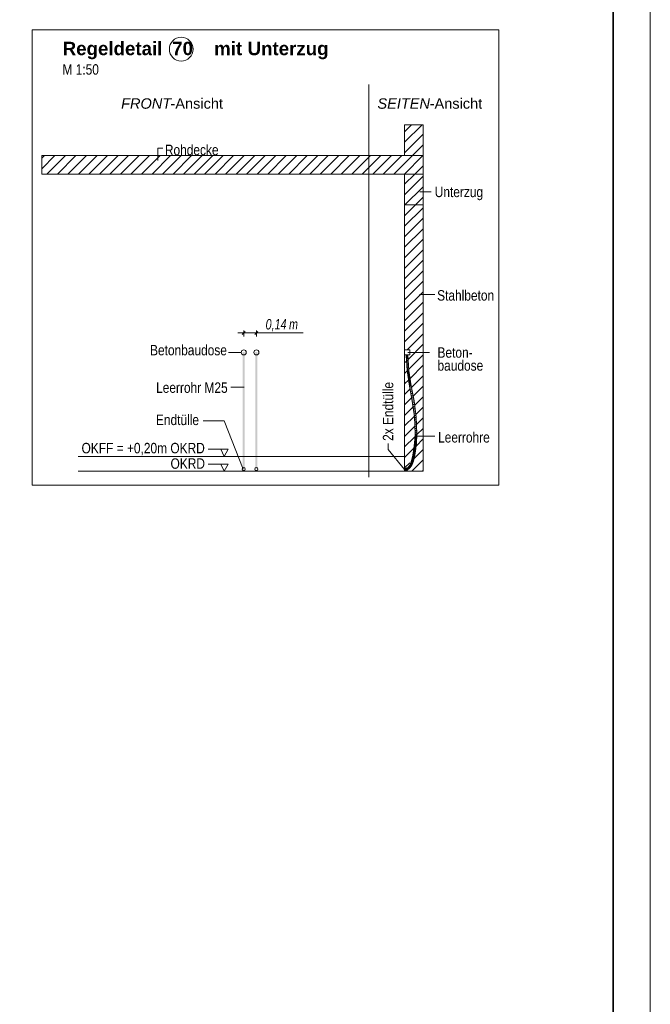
# Model space of a CAD drawing. Extents: x -620 to 3480, y 62 to 1112.
# Tile 57 of 76: x 216 to 300, y 495 to 628. Entities that reach past the tile are written whole.
import ezdxf
from ezdxf.lldxf.tags import DXFTag

# ---------------------------------------------------------------- set-up
doc = ezdxf.new("R2010")
doc.units = 0
doc.layers.get('0').update_dxf_attribs({"lineweight": 13})
for name, color, linetype, lineweight, true_color in [('E_Aussparung Bemaßung-A06GA2TP8I', 5, 'Continuous', 9, 0x0000ff), ('E_Betonbaudose', 1, 'Continuous', 13, 0xff0000), ('E_Detail_Beschriftung', 7, 'Continuous', 13, 0x009900), ('E_Detail_Wandschraffur', 7, 'Continuous', 5, 0xc0c0c0), ('E_Leerrohr 25-A06GA2TQ8I', 7, 'Continuous', 9, 0xff8000), ('E_Leerrohr 25-Shading', 7, 'Continuous', 9, 0xff8000), ('E_Leerrohr Beschriftung', 1, 'Continuous', 9, 0xff0000)]:
    doc.layers.add(name, color=color, linetype=linetype, lineweight=lineweight, true_color=true_color)
doc.layers.add('E_Detail_Linie_Text_Bem', color=7, linetype='Continuous', lineweight=13)
doc.layers.add('iwb_Plankopf Rahmen', color=7, linetype='Continuous', lineweight=35)
doc.styles.get("Standard").update_dxf_attribs({"font": 'ARIALN.TTF'})
tags = doc.linetypes.add('fein_strichliert', pattern=[4, 1, -2, 1]).pattern_tags.tags
tags[8:9] = [DXFTag(74, 4), DXFTag(75, 0), DXFTag(340, '0'), DXFTag(46, 0.0), DXFTag(50, 0.0), DXFTag(44, 0.0), DXFTag(45, 0.0)]
tags[6:7] = [DXFTag(74, 4), DXFTag(75, 0), DXFTag(340, '0'), DXFTag(46, 0.0), DXFTag(50, 0.0), DXFTag(44, 0.0), DXFTag(45, 0.0)]
tags[4:5] = [DXFTag(74, 4), DXFTag(75, 0), DXFTag(340, '0'), DXFTag(46, 0.0), DXFTag(50, 0.0), DXFTag(44, 0.0), DXFTag(45, 0.0)]
tags = doc.linetypes.add('fein_strichliert-A06GA2TT8I', pattern=[4, 1, -2, 1]).pattern_tags.tags
tags[8:9] = [DXFTag(74, 4), DXFTag(75, 0), DXFTag(340, '0'), DXFTag(46, 0.0), DXFTag(50, 0.0), DXFTag(44, 0.0), DXFTag(45, 0.0)]
tags[6:7] = [DXFTag(74, 4), DXFTag(75, 0), DXFTag(340, '0'), DXFTag(46, 0.0), DXFTag(50, 0.0), DXFTag(44, 0.0), DXFTag(45, 0.0)]
tags[4:5] = [DXFTag(74, 4), DXFTag(75, 0), DXFTag(340, '0'), DXFTag(46, 0.0), DXFTag(50, 0.0), DXFTag(44, 0.0), DXFTag(45, 0.0)]
tags = doc.linetypes.add('STRICHPUNKT2-A06GA2TR8I', pattern=[12.7, 6.35, -3.175, 0, -3.175]).pattern_tags.tags
tags[10:11] = [DXFTag(74, 4), DXFTag(75, 0), DXFTag(340, '0'), DXFTag(46, 0.0), DXFTag(50, 0.0), DXFTag(44, 0.0), DXFTag(45, 0.0)]
tags[8:9] = [DXFTag(74, 4), DXFTag(75, 0), DXFTag(340, '0'), DXFTag(46, 0.0), DXFTag(50, 0.0), DXFTag(44, 0.0), DXFTag(45, 0.0)]
tags[6:7] = [DXFTag(74, 4), DXFTag(75, 0), DXFTag(340, '0'), DXFTag(46, 0.0), DXFTag(50, 0.0), DXFTag(44, 0.0), DXFTag(45, 0.0)]
tags[4:5] = [DXFTag(74, 4), DXFTag(75, 0), DXFTag(340, '0'), DXFTag(46, 0.0), DXFTag(50, 0.0), DXFTag(44, 0.0), DXFTag(45, 0.0)]

# ---------------------------------------------------------------- blocks, each defined once
blk = doc.blocks.new('Shading-A06GA2BB8I', base_point=(200.35, 737.71))
at = {"layer": 'E_Leerrohr 25-Shading', "color": 32, "true_color": 0xd96d00}
for points in [[(267.52, 582.67), (267.44, 582.67), (267.52, 582.66), (267.44, 582.66)], [(267.54, 582.66), (267.5, 582.66), (267.58, 582.27), (267.5, 582.27)], [(267.55, 582.67), (267.52, 582.67), (267.55, 582.66), (267.52, 582.66)], [(267.57, 582.66), (267.54, 582.66), (267.59, 582.27), (267.58, 582.27)], [(267.59, 582.67), (267.55, 582.67), (267.59, 582.66), (267.55, 582.66)], [(267.59, 582.27), (267.63, 582.27), (267.57, 582.66), (267.63, 582.66)], [(267.59, 582.66), (267.63, 582.66), (267.59, 582.67), (267.63, 582.67)], [(267.63, 582.67), (267.63, 582.66), (267.74, 582.67), (267.74, 582.66)], [(267.63, 582.66), (267.75, 582.56), (267.75, 582.66)], [(267.63, 582.66), (267.63, 582.27), (267.75, 582.56), (267.72, 582.27)], [(267.72, 582.27), (267.75, 582.27), (267.75, 582.56)], [(267.74, 582.66), (267.82, 582.66), (267.74, 582.67), (267.82, 582.67)], [(267.3, 567.29), (267.3, 567.43), (267.3, 567.29), (267.3, 567.43)], [(267.7, 567.27), (267.7, 567.37), (267.67, 567.27), (267.3, 567.37)], [(267.41, 567.25), (267.3, 567.37), (267.3, 567.24)], [(267.41, 567.25), (267.63, 567.26), (267.3, 567.37), (267.67, 567.27)], [(267.3, 567.24), (267.7, 567.24), (267.7, 567.25)], [(267.41, 567.24), (267.3, 567.24), (267.51, 567.23), (267.55, 567.22)], [(267.3, 567.12), (267.55, 567.22), (267.3, 567.24)], [(267.7, 567.23), (267.7, 567.24), (267.3, 567.24)], [(267.3, 567.21), (267.3, 567.24), (267.3, 567.21), (267.3, 567.24)], [(267.55, 567.22), (267.3, 567.12), (267.53, 567.16), (267.42, 567.13)], [(267.7, 567.12), (267.65, 567.15), (267.3, 567.12)], [(267.51, 567.25), (267.61, 567.26), (267.41, 567.25), (267.63, 567.26)], [(267.41, 567.25), (267.7, 567.25), (267.7, 567.26)], [(267.7, 567.2), (267.7, 567.23), (267.41, 567.24)], [(267.42, 567.13), (267.65, 567.15), (267.6, 567.19)], [(267.7, 567.26), (267.68, 567.27), (267.51, 567.25)], [(267.55, 567.22), (267.7, 567.2), (267.51, 567.23)], [(267.55, 567.22), (267.53, 567.16), (267.59, 567.19)], [(267.53, 567.16), (267.6, 567.19), (267.59, 567.19)], [(267.61, 567.21), (267.55, 567.22), (267.59, 567.19)], [(267.7, 567.2), (267.55, 567.22), (267.7, 567.19)], [(267.6, 567.19), (267.61, 567.21), (267.59, 567.19)], [(267.6, 567.19), (267.65, 567.2), (267.61, 567.21), (267.63, 567.2)], [(267.65, 567.15), (267.7, 567.18), (267.6, 567.19), (267.65, 567.2)], [(267.61, 567.26), (267.68, 567.27), (267.63, 567.26)], [(267.63, 567.26), (267.68, 567.27), (267.67, 567.27)], [(267.7, 567.19), (267.63, 567.2), (267.7, 567.18)], [(267.7, 567.18), (267.65, 567.15), (267.7, 567.16)], [(267.65, 567.15), (267.7, 567.12), (267.7, 567.16)], [(267.7, 567.27), (267.7, 567.27), (267.68, 567.27), (267.67, 567.27)], [(267.68, 567.27), (267.7, 567.26), (267.7, 567.27)]]:
    blk.add_solid(points, dxfattribs=at)
at = {"layer": 'E_Leerrohr 25-Shading', "color": 34, "true_color": 0xb05800}
for points in [[(267.5, 582.66), (267.67, 580.52), (267.59, 581.84)], [(267.67, 580.52), (267.5, 582.66), (267.64, 580.51)], [(267.53, 582.66), (267.5, 582.66), (267.55, 582.46), (267.59, 581.84)], [(267.55, 582.46), (267.55, 582.46), (267.53, 582.66), (267.54, 582.66)], [(267.55, 582.46), (267.54, 582.66), (267.54, 582.66)], [(267.79, 581.88), (267.72, 582.66), (267.73, 582.45)], [(267.79, 581.88), (267.76, 582.48), (267.72, 582.66), (267.75, 582.66)], [(267.85, 580.54), (267.79, 581.88), (267.73, 582.45)], [(267.79, 579.73), (267.78, 579.81), (267.64, 580.51), (267.67, 580.52)], [(267.79, 579.73), (267.64, 580.51), (267.76, 579.73)], [(267.86, 579.07), (267.79, 579.73), (267.76, 579.73)], [(267.99, 578.47), (267.78, 579.81), (267.95, 578.47), (267.86, 579.07)], [(268.07, 579.13), (267.89, 580.54), (267.85, 580.54)], [(268.07, 579.13), (268.1, 578.98), (267.89, 580.54), (268.16, 578.76)], [(267.99, 578.47), (267.95, 578.47), (268.36, 576.44), (268.32, 576.43)], [(268.1, 578.98), (268.07, 579.13), (268.09, 579.02)], [(268.08, 579.05), (268.07, 579.13), (268.16, 578.5)], [(268.19, 578.51), (268.08, 579.05), (268.16, 578.5)], [(268.19, 578.51), (268.2, 578.51), (268.09, 579.02), (268.1, 578.98)], [(268.1, 578.98), (268.2, 578.51), (268.16, 578.76)], [(268.57, 576.47), (268.28, 578.06), (268.16, 578.5), (268.19, 578.51)], [(268.57, 576.47), (268.16, 578.5), (268.53, 576.46)], [(268.28, 578.06), (268.2, 578.51), (268.19, 578.51)], [(268.36, 576.44), (268.32, 576.43), (268.63, 574.31), (268.62, 574.31)], [(268.65, 574.31), (268.36, 576.44), (268.63, 574.31)], [(268.57, 576.47), (268.53, 576.46), (268.87, 574.33), (268.83, 574.33)], [(268.64, 574.14), (268.63, 574.31), (268.62, 574.14), (268.62, 574.31)], [(268.64, 573.68), (268.64, 574.14), (268.62, 574.14)], [(268.69, 572.59), (268.63, 574.31), (268.64, 573.68)], [(268.63, 574.31), (268.69, 572.59), (268.65, 574.31), (268.68, 573.1)], [(268.68, 573.1), (268.66, 574.14), (268.65, 574.31)], [(268.74, 572.01), (268.66, 574.14), (268.71, 572.01), (268.69, 572.59)], [(268.95, 572.06), (268.83, 574.33), (268.85, 573.71)], [(268.95, 572.06), (268.96, 572.01), (268.83, 574.33), (268.87, 574.33)], [(268.9, 572.61), (268.95, 572.06), (268.85, 573.71)], [(268.74, 572.01), (268.71, 572.01), (268.65, 570.77), (268.64, 570.77)], [(268.67, 570.77), (268.74, 572.01), (268.65, 570.77), (268.74, 572.01)], [(268.89, 570.75), (268.92, 572.01), (268.85, 570.75)], [(268.89, 570.75), (268.91, 571.14), (268.92, 572.01), (268.93, 572.01)], [(268.93, 572.01), (268.96, 572.01), (268.9, 572.61), (268.95, 572.06)], [(268.9, 572.61), (268.92, 572.01), (268.93, 572.01)], [(268.91, 571.14), (268.96, 572.01), (268.93, 572.01)], [(268.96, 572.01), (268.96, 572.01), (268.95, 572.06)], [(268.47, 569.44), (268.49, 569.44), (268.59, 570.43), (268.54, 569.82)], [(268.54, 569.82), (268.51, 569.44), (268.67, 570.77)], [(268.59, 570.43), (268.54, 569.82), (268.65, 570.77), (268.67, 570.77)], [(268.65, 570.77), (268.64, 570.77), (268.59, 570.43)], [(268.81, 570.42), (268.68, 569.41), (268.7, 569.41)], [(268.72, 569.41), (268.81, 570.42), (268.7, 569.41)], [(268.81, 570.41), (268.72, 569.41), (268.79, 569.97)], [(268.81, 570.42), (268.81, 570.41), (268.89, 570.75), (268.79, 569.97)], [(268.81, 570.42), (268.89, 570.75), (268.85, 570.75)], [(268.25, 568.43), (268.27, 568.42), (268.35, 568.84), (268.31, 568.58)], [(268.3, 568.48), (268.29, 568.42), (268.41, 568.92)], [(268.4, 568.92), (268.31, 568.58), (268.41, 568.92), (268.3, 568.51)], [(268.41, 568.92), (268.3, 568.51), (268.41, 568.92), (268.3, 568.48)], [(268.35, 568.84), (268.31, 568.58), (268.38, 568.93), (268.4, 568.92)], [(268.38, 568.93), (268.37, 568.93), (268.35, 568.84)], [(268.44, 569.18), (268.42, 569.19), (268.38, 568.93), (268.37, 568.93)], [(268.38, 568.93), (268.4, 568.92), (268.44, 569.18), (268.46, 569.18)], [(268.46, 569.18), (268.4, 568.92), (268.46, 569.18), (268.41, 568.92)], [(268.41, 568.92), (268.41, 568.92), (268.46, 569.18)], [(268.49, 569.44), (268.47, 569.44), (268.44, 569.18), (268.42, 569.19)], [(268.44, 569.18), (268.46, 569.18), (268.49, 569.44), (268.51, 569.44)], [(268.46, 569.18), (268.46, 569.18), (268.51, 569.44)], [(268.56, 568.8), (268.46, 568.37), (268.47, 568.36)], [(268.49, 568.36), (268.56, 568.8), (268.47, 568.36)], [(268.49, 569.44), (268.51, 569.44), (268.54, 569.82)], [(268.56, 568.8), (268.49, 568.36), (268.51, 568.42)], [(268.56, 568.8), (268.56, 568.8), (268.62, 568.87), (268.51, 568.42)], [(268.56, 568.8), (268.62, 568.87), (268.58, 568.88)], [(268.62, 568.87), (268.63, 569.15), (268.58, 568.88)], [(268.62, 568.87), (268.65, 569.03), (268.63, 569.15), (268.67, 569.14)], [(268.7, 569.41), (268.68, 569.41), (268.67, 569.14), (268.63, 569.15)], [(268.65, 569.03), (268.67, 569.14), (268.67, 569.14)], [(268.67, 569.14), (268.72, 569.41), (268.67, 569.14), (268.7, 569.41)], [(267.4, 567.34), (267.39, 567.37), (267.3, 567.35), (267.3, 567.37)], [(267.39, 567.37), (267.4, 567.34), (267.48, 567.39), (267.41, 567.35)], [(267.48, 567.39), (267.41, 567.35), (267.48, 567.36), (267.47, 567.35)], [(267.56, 567.4), (267.55, 567.41), (267.48, 567.36), (267.48, 567.39)], [(267.48, 567.35), (267.56, 567.38), (267.48, 567.36), (267.56, 567.4)], [(267.6, 567.43), (267.55, 567.41), (267.56, 567.4)], [(267.56, 567.38), (267.64, 567.41), (267.6, 567.43), (267.62, 567.44)], [(267.56, 567.38), (267.6, 567.43), (267.56, 567.4)], [(267.74, 567.47), (267.72, 567.5), (267.64, 567.41), (267.62, 567.44)], [(267.72, 567.5), (267.73, 567.49), (267.81, 567.56), (267.82, 567.55)], [(267.73, 567.49), (267.74, 567.47), (267.82, 567.55), (267.83, 567.54)], [(267.89, 567.64), (267.88, 567.65), (267.81, 567.56), (267.8, 567.57)], [(267.81, 567.56), (267.82, 567.55), (267.89, 567.64), (267.9, 567.63)], [(267.9, 567.63), (267.82, 567.55), (267.91, 567.63), (267.82, 567.55)], [(267.82, 567.55), (267.83, 567.54), (267.91, 567.63)], [(267.84, 567.33), (267.96, 567.4), (267.86, 567.35)], [(267.84, 567.33), (267.95, 567.37), (267.96, 567.4), (267.97, 567.39)], [(267.95, 567.37), (267.84, 567.33), (267.85, 567.31)], [(267.86, 567.3), (267.95, 567.37), (267.85, 567.31)], [(267.96, 567.4), (267.95, 567.42), (267.86, 567.35)], [(267.88, 567.65), (267.88, 567.65), (267.97, 567.79), (267.96, 567.75)], [(267.96, 567.75), (267.88, 567.65), (267.93, 567.69), (267.89, 567.64)], [(267.93, 567.69), (267.89, 567.64), (267.92, 567.65), (267.9, 567.63)], [(267.9, 567.63), (267.91, 567.63), (267.92, 567.65)], [(267.92, 567.65), (267.91, 567.63), (268.02, 567.79)], [(268.02, 567.79), (267.93, 567.69), (268.02, 567.79), (267.92, 567.65)], [(268, 567.8), (267.96, 567.75), (268.02, 567.79), (267.93, 567.69)], [(268.01, 567.43), (268.07, 567.5), (267.95, 567.42), (268.05, 567.52)], [(268.01, 567.43), (267.95, 567.42), (267.96, 567.4)], [(267.97, 567.79), (267.96, 567.75), (267.99, 567.81), (268, 567.8)], [(267.97, 567.39), (268.01, 567.43), (267.96, 567.4)], [(267.99, 567.81), (267.99, 567.81), (267.97, 567.79)], [(267.99, 567.81), (267.99, 567.81), (268.02, 567.86), (268.02, 567.85)], [(268.02, 567.85), (267.99, 567.81), (268.02, 567.83), (268, 567.8)], [(268.02, 567.83), (268, 567.8), (268.02, 567.8), (268.02, 567.79)], [(268.09, 567.99), (268.09, 567.99), (268.02, 567.86)], [(268.02, 567.86), (268.02, 567.85), (268.09, 567.99), (268.1, 567.98)], [(268.1, 567.98), (268.02, 567.85), (268.11, 567.98), (268.02, 567.83)], [(268.11, 567.98), (268.02, 567.83), (268.12, 567.98), (268.02, 567.8)], [(268.02, 567.8), (268.02, 567.79), (268.12, 567.98)], [(268.02, 567.79), (268.02, 567.79), (268.02, 567.8)], [(268.2, 567.68), (268.17, 567.7), (268.07, 567.5), (268.05, 567.52)], [(268.09, 567.99), (268.09, 567.99), (268.12, 568.07), (268.12, 568.04)], [(268.12, 568.04), (268.09, 567.99), (268.12, 568.03), (268.1, 567.98)], [(268.12, 568.03), (268.1, 567.98), (268.12, 568), (268.11, 567.98)], [(268.11, 567.98), (268.12, 567.98), (268.12, 568)], [(268.27, 568.42), (268.25, 568.43), (268.12, 568.07)], [(268.12, 568.07), (268.12, 568.04), (268.27, 568.42), (268.28, 568.42)], [(268.28, 568.42), (268.12, 568.04), (268.28, 568.42), (268.12, 568.03)], [(268.28, 568.42), (268.12, 568.03), (268.29, 568.42), (268.12, 568)], [(268.12, 568), (268.12, 567.98), (268.29, 568.42)], [(268.2, 567.68), (268.28, 567.91), (268.17, 567.7)], [(268.2, 567.68), (268.3, 567.86), (268.28, 567.91), (268.31, 567.89)], [(268.31, 568.58), (268.27, 568.42), (268.3, 568.51), (268.28, 568.42)], [(268.3, 568.51), (268.28, 568.42), (268.3, 568.48), (268.28, 568.42)], [(268.28, 568.42), (268.29, 568.42), (268.3, 568.48)], [(268.32, 568.02), (268.28, 567.91), (268.29, 567.9)], [(268.31, 567.89), (268.32, 568.02), (268.29, 567.9)], [(268.3, 567.86), (268.32, 567.89), (268.31, 567.89)], [(268.31, 567.89), (268.47, 568.36), (268.32, 568.02), (268.46, 568.37)], [(268.32, 567.89), (268.49, 568.36), (268.31, 567.89), (268.47, 568.36)], [(267.3, 567.33), (267.4, 567.34), (267.3, 567.35), (267.4, 567.34)], [(267.42, 567.13), (267.42, 567.16), (267.3, 567.12), (267.3, 567.16)], [(267.4, 567.34), (267.4, 567.34), (267.41, 567.35)], [(267.41, 567.35), (267.4, 567.34), (267.47, 567.35), (267.44, 567.35)], [(267.53, 567.15), (267.52, 567.18), (267.42, 567.13), (267.42, 567.16)], [(267.44, 567.35), (267.48, 567.35), (267.48, 567.36)], [(267.64, 567.18), (267.63, 567.21), (267.53, 567.15), (267.52, 567.18)], [(267.74, 567.22), (267.72, 567.25), (267.64, 567.18), (267.63, 567.21)], [(267.74, 567.22), (267.77, 567.28), (267.72, 567.25)], [(267.74, 567.22), (267.86, 567.3), (267.77, 567.28), (267.85, 567.31)], [(267.85, 567.31), (267.84, 567.33), (267.77, 567.28)]]:
    blk.add_solid(points, dxfattribs=at)
at = {"layer": 'E_Leerrohr 25-Shading', "color": 30, "true_color": 0xf57b00}
for points in [[(267.54, 582.66), (267.55, 582.46), (267.63, 582.66), (267.6, 582.02)], [(267.6, 582.02), (267.55, 582.46), (267.59, 581.84)], [(267.67, 580.52), (267.6, 582.02), (267.59, 581.84)], [(267.6, 582.02), (267.65, 581.58), (267.63, 582.66)], [(267.67, 580.52), (267.76, 580.53), (267.6, 582.02), (267.76, 580.53)], [(267.63, 582.66), (267.65, 581.58), (267.69, 581.63), (267.7, 581.07)], [(267.72, 582.66), (267.63, 582.66), (267.85, 580.54), (267.76, 580.53)], [(267.7, 581.07), (267.76, 580.53), (267.69, 581.63)], [(267.87, 579.84), (267.76, 580.53), (267.78, 579.81), (267.67, 580.52)], [(268.07, 579.13), (267.85, 580.54), (267.87, 579.84), (267.76, 580.53)], [(267.99, 578.47), (268.08, 578.49), (267.78, 579.81), (267.85, 579.83)], [(268.08, 578.49), (267.87, 579.84), (267.85, 579.83)], [(268.16, 578.5), (268.07, 579.13), (268.08, 578.49), (267.87, 579.84)], [(268.08, 578.49), (267.99, 578.47), (268.45, 576.45), (268.36, 576.44)], [(268.16, 578.5), (268.08, 578.49), (268.53, 576.46), (268.45, 576.45)], [(268.45, 576.45), (268.36, 576.44), (268.74, 574.32), (268.65, 574.31)], [(268.53, 576.46), (268.45, 576.45), (268.83, 574.33), (268.74, 574.32)], [(268.75, 574.15), (268.74, 574.32), (268.66, 574.14), (268.65, 574.31)], [(268.83, 572.01), (268.75, 574.15), (268.74, 572.01), (268.66, 574.14)], [(268.83, 574.33), (268.74, 574.32), (268.92, 572.01), (268.83, 572.01)], [(268.83, 572.01), (268.74, 572.01), (268.76, 570.76), (268.67, 570.77)], [(268.92, 572.01), (268.83, 572.01), (268.85, 570.75), (268.76, 570.76)], [(268.76, 570.76), (268.67, 570.77), (268.59, 569.43), (268.51, 569.44)], [(268.85, 570.75), (268.76, 570.76), (268.68, 569.41), (268.59, 569.43)], [(268.5, 568.9), (268.41, 568.92), (268.37, 568.39), (268.29, 568.42)], [(268.58, 568.88), (268.5, 568.9), (268.46, 568.37), (268.37, 568.39)], [(268.55, 569.16), (268.46, 569.18), (268.5, 568.9), (268.41, 568.92)], [(268.59, 569.43), (268.51, 569.44), (268.55, 569.16), (268.46, 569.18)], [(268.63, 569.15), (268.55, 569.16), (268.58, 568.88), (268.5, 568.9)], [(268.68, 569.41), (268.59, 569.43), (268.63, 569.15), (268.55, 569.16)], [(267.57, 567.37), (267.56, 567.38), (267.48, 567.35)], [(267.49, 567.34), (267.59, 567.32), (267.48, 567.35), (267.57, 567.37)], [(267.64, 567.41), (267.56, 567.38), (267.65, 567.4)], [(267.56, 567.38), (267.58, 567.37), (267.65, 567.4), (267.66, 567.38)], [(267.58, 567.37), (267.56, 567.38), (267.57, 567.37)], [(267.59, 567.32), (267.63, 567.31), (267.57, 567.37), (267.58, 567.37)], [(267.58, 567.37), (267.63, 567.31), (267.66, 567.38), (267.68, 567.33)], [(267.74, 567.47), (267.64, 567.41), (267.75, 567.45), (267.64, 567.41)], [(267.64, 567.41), (267.67, 567.41), (267.75, 567.45), (267.77, 567.43)], [(267.67, 567.41), (267.64, 567.41), (267.65, 567.4)], [(267.66, 567.38), (267.77, 567.39), (267.65, 567.4), (267.67, 567.41)], [(267.68, 567.33), (267.77, 567.39), (267.66, 567.38)], [(267.67, 567.41), (267.77, 567.39), (267.77, 567.43), (267.79, 567.4)], [(267.84, 567.33), (267.79, 567.4), (267.72, 567.25), (267.68, 567.33)], [(267.83, 567.54), (267.74, 567.47), (267.84, 567.53)], [(267.74, 567.47), (267.77, 567.46), (267.84, 567.53), (267.87, 567.5)], [(267.77, 567.46), (267.74, 567.47), (267.75, 567.45)], [(267.77, 567.43), (267.85, 567.45), (267.75, 567.45), (267.77, 567.46)], [(267.77, 567.46), (267.85, 567.45), (267.87, 567.5), (267.89, 567.48)], [(267.79, 567.4), (267.85, 567.45), (267.77, 567.43)], [(267.95, 567.42), (267.89, 567.48), (267.84, 567.33), (267.79, 567.4)], [(267.91, 567.63), (267.83, 567.54), (267.92, 567.62)], [(267.83, 567.54), (267.85, 567.54), (267.92, 567.62), (267.96, 567.59)], [(267.85, 567.54), (267.83, 567.54), (267.84, 567.53)], [(267.87, 567.5), (267.92, 567.52), (267.84, 567.53), (267.85, 567.54)], [(267.85, 567.54), (267.92, 567.52), (267.96, 567.59), (267.98, 567.58)], [(267.89, 567.48), (267.92, 567.52), (267.87, 567.5)], [(268.05, 567.52), (267.98, 567.58), (267.95, 567.42), (267.89, 567.48)], [(267.91, 567.63), (267.93, 567.63), (268.02, 567.79), (268.09, 567.75)], [(267.93, 567.63), (267.91, 567.63), (267.92, 567.62)], [(267.96, 567.59), (268.01, 567.62), (267.92, 567.62), (267.93, 567.63)], [(267.93, 567.63), (268.01, 567.62), (268.09, 567.75), (268.1, 567.75)], [(267.98, 567.58), (268.01, 567.62), (267.96, 567.59)], [(268.17, 567.7), (268.1, 567.75), (268.05, 567.52), (267.98, 567.58)], [(268.2, 567.94), (268.12, 567.98), (268.1, 567.75), (268.02, 567.79)], [(268.28, 567.91), (268.2, 567.94), (268.17, 567.7), (268.1, 567.75)], [(268.37, 568.39), (268.29, 568.42), (268.2, 567.94), (268.12, 567.98)], [(268.46, 568.37), (268.37, 568.39), (268.28, 567.91), (268.2, 567.94)], [(267.41, 567.25), (267.4, 567.34), (267.3, 567.24), (267.3, 567.33)], [(267.42, 567.16), (267.41, 567.25), (267.3, 567.16), (267.3, 567.24)], [(267.4, 567.34), (267.44, 567.34), (267.44, 567.35)], [(267.4, 567.34), (267.41, 567.25), (267.44, 567.34)], [(267.44, 567.34), (267.41, 567.25), (267.49, 567.34), (267.5, 567.27)], [(267.52, 567.18), (267.5, 567.27), (267.42, 567.16), (267.41, 567.25)], [(267.44, 567.35), (267.44, 567.34), (267.49, 567.34)], [(267.49, 567.34), (267.48, 567.35), (267.44, 567.35)], [(267.44, 567.34), (267.49, 567.34), (267.49, 567.34)], [(267.5, 567.27), (267.6, 567.29), (267.49, 567.34), (267.59, 567.32)], [(267.63, 567.21), (267.6, 567.29), (267.52, 567.18), (267.5, 567.27)], [(267.6, 567.29), (267.63, 567.31), (267.59, 567.32)], [(267.72, 567.25), (267.68, 567.33), (267.63, 567.21), (267.6, 567.29)]]:
    blk.add_solid(points, dxfattribs=at)
blk = doc.blocks.new('Referenz-A06GA2TW8I')
at = {"layer": 'E_Aussparung Bemaßung-A06GA2TP8I', "linetype": 'Continuous', "ltscale": 0.13}
for p, q in [((244.89, 585.62), (253.64, 585.62)), ((245.47, 585.42), (245.85, 585.81)), ((245.66, 585.92), (245.66, 585.12)), ((247.18, 585.42), (247.56, 585.81)), ((247.37, 585.92), (247.37, 585.12))]:
    blk.add_line(p, q, dxfattribs=at)
at = {"layer": 'E_Betonbaudose', "linetype": 'Continuous', "ltscale": 0.13}
for p, q in [((267.31, 582.66), (267.31, 583.34)), ((267.31, 583.34), (267.99, 583.34)), ((267.99, 583.34), (267.99, 582.66)), ((267.99, 582.66), (267.31, 582.66))]:
    blk.add_line(p, q, dxfattribs=at)
for centre, radius in [((245.66, 583), 0.34), ((247.37, 583), 0.34), ((245.65, 567.29), 0.2), ((247.36, 567.29), 0.2)]:
    blk.add_circle(centre, radius, dxfattribs=at)
at = {"layer": 'E_Detail_Linie_Text_Bem', "linetype": 'fein_strichliert-A06GA2TT8I', "ltscale": 0.65}
for p, q in [((279.97, 626.43), (217.2, 626.43)), ((217.2, 626.43), (217.2, 565.11)), ((279.97, 565.11), (279.97, 626.43)), ((262.5, 566.19), (262.5, 619.07)), ((217.2, 565.11), (276.94, 565.11)), ((276.94, 565.11), (279.97, 565.11))]:
    blk.add_line(p, q, dxfattribs=at)
at = {"layer": 'E_Detail_Linie_Text_Bem', "linetype": 'Continuous', "ltscale": 0.13}
for p, q in [((267.31, 613.63), (269.81, 613.63)), ((267.31, 609.5), (267.31, 613.63)), ((269.81, 613.63), (269.81, 609.5)), ((269.81, 609.5), (218.49, 609.5)), ((218.49, 609.5), (218.49, 607)), ((269.81, 609.5), (267.31, 609.5)), ((269.81, 607), (269.81, 609.5)), ((218.49, 607), (228.88, 607)), ((218.49, 607), (267.31, 607)), ((228.88, 607), (269.81, 607)), ((267.31, 607), (269.81, 607)), ((267.31, 595.2), (267.31, 607)), ((267.31, 606.98), (269.81, 606.98)), ((267.31, 602.84), (267.31, 606.98)), ((269.81, 607), (269.81, 567)), ((269.81, 606.98), (269.81, 602.84)), ((269.81, 602.84), (267.31, 602.84)), ((267.31, 595), (267.31, 595.2)), ((267.31, 567), (267.31, 595)), ((223.41, 569), (267.28, 569)), ((223.41, 567), (268.56, 567)), ((269.81, 567), (267.31, 567))]:
    blk.add_line(p, q, dxfattribs=at)
at = {"layer": 'E_Detail_Linie_Text_Bem', "color": 0, "linetype": 'Continuous', "ltscale": 0.13}
for p, q in [((234.09, 608.82), (234.09, 610.47)), ((234.09, 610.47), (234.77, 610.47)), ((270.87, 604.61), (269.36, 604.61)), ((271.36, 590.78), (269.31, 590.78)), ((245.32, 583), (243.6, 583)), ((267.72, 583), (270.66, 583)), ((243.94, 578.32), (245.73, 578.32)), ((240.2, 573.78), (243.03, 573.78)), ((243.03, 573.78), (245.57, 567.27)), ((268.68, 571.72), (271.39, 571.72)), ((265.1, 570.75), (265.1, 569.93)), ((243.55, 569.95), (240.86, 569.95)), ((242.58, 569.95), (243.04, 569)), ((243.04, 569), (243.55, 569.95)), ((265.1, 569.93), (267.3, 567.24)), ((243.55, 567.95), (240.86, 567.95)), ((242.58, 567.95), (243.04, 567)), ((243.04, 567), (243.55, 567.95))]:
    blk.add_line(p, q, dxfattribs=at)
at = {"layer": 'E_Detail_Linie_Text_Bem', "linetype": 'Continuous', "ltscale": 0.13}
for points in [[(245.78, 583.03), (245.78, 567.29), (245.53, 583.03), (245.53, 567.29)], [(247.49, 583.03), (247.49, 567.29), (247.24, 583.03), (247.24, 567.29)]]:
    blk.add_solid(points, dxfattribs=at)
at = {"layer": 'E_Detail_Wandschraffur', "linetype": 'fein_strichliert', "ltscale": 0.13}
for p, q in [((267.31, 611.28), (269.66, 613.63)), ((268.36, 609.5), (269.81, 610.96)), ((218.49, 607.71), (220.27, 609.5)), ((220.6, 607), (223.1, 609.5)), ((223.43, 607), (225.93, 609.5)), ((226.26, 607), (228.76, 609.5)), ((229.09, 607), (231.59, 609.5)), ((231.92, 607), (234.42, 609.5)), ((234.74, 607), (237.24, 609.5)), ((237.57, 607), (240.07, 609.5)), ((240.4, 607), (242.9, 609.5)), ((243.23, 607), (245.73, 609.5)), ((246.06, 607), (248.56, 609.5)), ((248.89, 607), (251.39, 609.5)), ((251.71, 607), (254.21, 609.5)), ((254.54, 607), (257.04, 609.5)), ((257.37, 607), (259.87, 609.5)), ((260.2, 607), (262.7, 609.5)), ((263.03, 607), (265.53, 609.5)), ((265.86, 607), (268.36, 609.5)), ((268.68, 607), (269.16, 607.47)), ((269.16, 607.47), (269.75, 608.07)), ((269.75, 608.07), (269.81, 608.13)), ((267.31, 605.63), (268.68, 607)), ((267.31, 602.8), (269.81, 605.3)), ((267.31, 599.97), (269.81, 602.47)), ((267.31, 597.14), (269.81, 599.64)), ((267.31, 594.31), (269.81, 596.81)), ((267.31, 591.49), (269.81, 593.99)), ((267.31, 588.66), (269.81, 591.16)), ((267.31, 585.83), (269.81, 588.33)), ((267.65, 583.34), (269.81, 585.5)), ((267.88, 580.74), (269.81, 582.67)), ((267.31, 580.17), (267.73, 580.59)), ((268.25, 578.28), (269.81, 579.84)), ((267.31, 577.34), (268.01, 578.04)), ((268.66, 575.87), (269.81, 577.01)), ((267.31, 574.51), (268.43, 575.63)), ((268.92, 573.29), (269.81, 574.19)), ((267.31, 571.69), (268.64, 573.01)), ((268.84, 570.39), (269.81, 571.36)), ((267.31, 568.86), (268.56, 570.11)), ((268.29, 567), (269.81, 568.53))]:
    blk.add_line(p, q, dxfattribs=at)
at = {"layer": 'E_Detail_Wandschraffur', "linetype": 'ByBlock', "ltscale": 0.13}
for p, q in [((267.31, 612.7), (268.25, 613.63)), ((267.31, 609.87), (269.81, 612.37)), ((218.49, 609.13), (218.86, 609.5)), ((219.19, 607), (221.69, 609.5)), ((222.02, 607), (224.52, 609.5)), ((224.84, 607), (227.34, 609.5)), ((227.67, 607), (230.17, 609.5)), ((230.5, 607), (233, 609.5)), ((233.33, 607), (235.83, 609.5)), ((236.16, 607), (238.66, 609.5)), ((238.99, 607), (241.49, 609.5)), ((241.81, 607), (244.31, 609.5)), ((244.64, 607), (247.14, 609.5)), ((247.47, 607), (249.97, 609.5)), ((250.3, 607), (252.8, 609.5)), ((253.13, 607), (255.63, 609.5)), ((255.96, 607), (258.46, 609.5)), ((258.79, 607), (261.29, 609.5)), ((261.61, 607), (264.11, 609.5)), ((264.44, 607), (266.94, 609.5)), ((267.27, 607), (269.77, 609.5)), ((269.77, 609.5), (269.81, 609.54)), ((267.31, 604.21), (269.81, 606.71)), ((267.31, 601.38), (269.81, 603.88)), ((267.31, 598.56), (269.81, 601.06)), ((267.31, 595.73), (269.81, 598.23)), ((267.31, 592.9), (269.81, 595.4)), ((267.31, 590.07), (269.81, 592.57)), ((267.31, 587.24), (269.81, 589.74)), ((267.31, 584.41), (269.81, 586.91)), ((267.79, 582.06), (269.81, 584.09)), ((267.31, 581.59), (267.6, 581.88)), ((268.06, 579.5), (269.81, 581.26)), ((267.31, 578.76), (267.86, 579.3)), ((268.47, 577.09), (269.81, 578.43)), ((267.31, 575.93), (268.2, 576.82)), ((268.83, 574.62), (269.81, 575.6)), ((267.31, 573.1), (268.57, 574.35)), ((268.97, 571.93), (269.81, 572.77)), ((267.31, 570.27), (268.63, 571.59)), ((268.6, 568.73), (269.81, 569.94)), ((267.31, 567.44), (268, 568.13)), ((269.7, 567), (269.81, 567.12))]:
    blk.add_line(p, q, dxfattribs=at)
at = {"layer": 'E_Leerrohr 25-A06GA2TQ8I', "linetype": 'Continuous', "ltscale": 0.13}
for p, q in [((267.44, 582.67), (267.44, 582.66)), ((267.44, 582.67), (267.55, 582.67)), ((267.44, 582.66), (267.55, 582.66)), ((267.5, 582.66), (267.5, 582.27)), ((267.5, 582.66), (267.58, 582.66)), ((267.5, 582.66), (267.75, 582.66)), ((267.5, 582.66), (267.64, 580.51)), ((267.5, 582.27), (267.58, 582.27)), ((267.53, 582.41), (267.76, 582.41)), ((267.54, 582.16), (267.78, 582.17)), ((267.55, 582.67), (267.71, 582.67)), ((267.55, 582.66), (267.71, 582.66)), ((267.58, 582.66), (267.68, 582.66)), ((267.58, 582.27), (267.68, 582.27)), ((267.68, 582.66), (267.75, 582.66)), ((267.68, 582.27), (267.75, 582.27)), ((267.71, 582.67), (267.82, 582.67)), ((267.71, 582.66), (267.82, 582.66)), ((267.75, 582.27), (267.75, 582.66)), ((267.75, 582.66), (267.89, 580.54)), ((267.82, 582.66), (267.82, 582.67)), ((267.56, 581.91), (267.79, 581.92)), ((267.57, 581.66), (267.81, 581.67)), ((267.59, 581.41), (267.82, 581.42)), ((267.6, 581.16), (267.84, 581.17)), ((267.62, 580.91), (267.85, 580.93)), ((267.64, 580.65), (267.87, 580.68)), ((267.64, 580.51), (267.95, 578.47)), ((267.66, 580.4), (267.9, 580.43)), ((267.7, 580.16), (267.93, 580.18)), ((267.74, 579.91), (267.97, 579.94)), ((267.78, 579.66), (268.01, 579.69)), ((267.82, 579.41), (268.05, 579.45)), ((267.89, 580.54), (268.2, 578.51)), ((267.85, 579.17), (268.09, 579.2)), ((267.89, 578.92), (268.12, 578.95)), ((267.93, 578.67), (268.16, 578.71)), ((267.95, 578.47), (268.32, 576.43)), ((267.97, 578.42), (268.2, 578.46)), ((268.01, 578.18), (268.25, 578.21)), ((268.06, 577.93), (268.29, 577.97)), ((268.2, 578.51), (268.57, 576.47)), ((268.1, 577.68), (268.34, 577.72)), ((268.15, 577.44), (268.38, 577.48)), ((268.19, 577.19), (268.42, 577.23)), ((268.24, 576.95), (268.47, 576.98)), ((268.28, 576.7), (268.51, 576.74)), ((268.32, 576.43), (268.62, 574.31)), ((268.33, 576.45), (268.56, 576.49)), ((268.36, 576.21), (268.59, 576.24)), ((268.4, 575.96), (268.63, 575.99)), ((268.43, 575.71), (268.66, 575.75)), ((268.46, 575.47), (268.7, 575.5)), ((268.57, 576.47), (268.87, 574.33)), ((268.5, 575.22), (268.73, 575.25)), ((268.53, 574.97), (268.77, 575)), ((268.57, 574.73), (268.8, 574.75)), ((268.6, 574.48), (268.83, 574.5)), ((268.62, 574.31), (268.71, 572.01)), ((268.63, 574.23), (268.86, 574.25)), ((268.64, 573.99), (268.87, 574)), ((268.87, 574.33), (268.96, 572.01)), ((268.65, 573.74), (268.88, 573.75)), ((268.66, 573.49), (268.89, 573.5)), ((268.67, 573.24), (268.9, 573.25)), ((268.68, 572.99), (268.91, 573)), ((268.69, 572.74), (268.92, 572.75)), ((268.71, 572.01), (268.64, 570.77)), ((268.69, 571.5), (268.92, 571.49)), ((268.7, 572.49), (268.93, 572.5)), ((268.7, 571.75), (268.94, 571.74)), ((268.71, 572.24), (268.94, 572.25)), ((268.71, 572), (268.95, 572)), ((268.96, 572.01), (268.89, 570.75)), ((268.64, 570.77), (268.47, 569.44)), ((268.55, 570.02), (268.78, 569.99)), ((268.58, 570.26), (268.81, 570.24)), ((268.61, 570.51), (268.85, 570.49)), ((268.64, 570.76), (268.88, 570.74)), ((268.66, 571.01), (268.89, 570.99)), ((268.67, 571.25), (268.91, 571.24)), ((268.89, 570.75), (268.72, 569.41)), ((268.37, 568.93), (268.25, 568.43)), ((268.35, 568.8), (268.58, 568.74)), ((268.42, 569.19), (268.37, 568.93)), ((268.4, 569.04), (268.63, 568.99)), ((268.47, 569.44), (268.42, 569.19)), ((268.45, 569.28), (268.68, 569.24)), ((268.49, 569.52), (268.72, 569.49)), ((268.62, 568.87), (268.49, 568.36)), ((268.52, 569.77), (268.75, 569.74)), ((268.67, 569.14), (268.62, 568.87)), ((268.72, 569.41), (268.67, 569.14)), ((267.3, 567.43), (267.3, 567.43)), ((267.3, 567.32), (267.3, 567.43)), ((267.3, 567.32), (267.3, 567.43)), ((267.7, 567.37), (267.3, 567.37)), ((267.3, 567.3), (267.3, 567.37)), ((267.3, 567.37), (267.3, 567.12)), ((267.39, 567.37), (267.3, 567.37)), ((267.37, 567.37), (267.39, 567.13)), ((267.48, 567.39), (267.39, 567.37)), ((267.55, 567.41), (267.48, 567.39)), ((267.62, 567.44), (267.55, 567.41)), ((267.58, 567.42), (267.67, 567.2)), ((267.72, 567.5), (267.62, 567.44)), ((267.7, 567.3), (267.7, 567.37)), ((267.8, 567.57), (267.72, 567.5)), ((267.76, 567.53), (267.91, 567.35)), ((267.88, 567.65), (267.8, 567.57)), ((267.97, 567.39), (267.86, 567.3)), ((267.99, 567.81), (267.88, 567.65)), ((267.91, 567.69), (268.1, 567.55)), ((268.07, 567.5), (267.97, 567.39)), ((268.09, 567.99), (267.99, 567.81)), ((268.04, 567.88), (268.24, 567.77)), ((268.2, 567.68), (268.07, 567.5)), ((268.25, 568.43), (268.09, 567.99)), ((268.13, 568.1), (268.35, 568.01)), ((268.32, 567.89), (268.2, 567.68)), ((268.22, 568.33), (268.44, 568.25)), ((268.29, 568.56), (268.52, 568.5)), ((268.49, 568.36), (268.32, 567.89)), ((267.3, 567.17), (267.3, 567.32)), ((267.3, 567.17), (267.3, 567.32)), ((267.3, 567.19), (267.3, 567.3)), ((267.3, 567.12), (267.3, 567.19)), ((267.3, 567.05), (267.3, 567.17)), ((267.3, 567.05), (267.3, 567.17)), ((267.42, 567.13), (267.3, 567.12)), ((267.3, 567.12), (267.7, 567.12)), ((267.3, 567.05), (267.3, 567.05)), ((267.53, 567.15), (267.42, 567.13)), ((267.64, 567.18), (267.53, 567.15)), ((267.74, 567.22), (267.64, 567.18)), ((267.7, 567.19), (267.7, 567.3)), ((267.7, 567.12), (267.7, 567.19)), ((267.86, 567.3), (267.74, 567.22))]:
    blk.add_line(p, q, dxfattribs=at)
at = {"layer": 'E_Leerrohr 25-A06GA2TQ8I', "linetype": 'STRICHPUNKT2-A06GA2TR8I', "lineweight": 5, "ltscale": 0.13}
for p, q in [((267.63, 582.66), (267.63, 582.27)), ((267.3, 567.24), (267.7, 567.24))]:
    blk.add_line(p, q, dxfattribs=at)
at = {"layer": 'E_Leerrohr Beschriftung', "linetype": 'Continuous', "ltscale": 0.13}
blk.add_circle((237.26, 623.82), 1.6, dxfattribs=at)
at = {"layer": 'E_Aussparung Bemaßung-A06GA2TP8I', "linetype": 'Continuous', "ltscale": 0.13, "char_height": 1.4, "attachment_point": 1}
for s, insert in [('{\\W0.9;\\fArial Narrow|b0|i1;0,14 }', (248.61, 587.48)), ('{\\W0.9;\\fArial Narrow|b0|i1;m}', (251.76, 587.48))]:
    blk.add_mtext(s, dxfattribs=dict(at, insert=insert))
at = {"layer": 'E_Detail_Beschriftung', "color": 1, "linetype": 'Continuous', "lineweight": 35, "ltscale": 0.35, "true_color": 0xff0000, "char_height": 1.8, "attachment_point": 1}
for s, insert in [('{\\fArial|b1|i0;Regeldetail}', (221.31, 624.81)), ('{\\fArial|b1|i0;70}', (236.04, 624.81)), ('{\\fArial|b1|i0;mit}', (241.68, 624.81)), ('{\\fArial|b1|i0;Unterzug}', (246.18, 624.81))]:
    blk.add_mtext(s, dxfattribs=dict(at, insert=insert))
at = {"layer": 'E_Detail_Beschriftung', "linetype": 'Continuous', "ltscale": 0.13, "char_height": 1.4, "attachment_point": 1}
for s, insert in [('{\\fArial Narrow;M 1:50}', (221.28, 621.79)), ('{\\fArial Narrow;Rohdecke}', (235.06, 610.95)), ('{\\fArial Narrow;Unterzug}', (271.36, 605.3)), ('{\\fArial Narrow;Stahlbeton}', (271.68, 591.37)), ('{\\fArial Narrow;Betonbaudose}', (233.06, 584)), ('{\\fArial Narrow;Beton-}', (271.73, 583.68)), ('{\\fArial Narrow;baudose}', (271.73, 581.93)), ('{\\fArial Narrow;Leerrohr M25}', (233.88, 578.95)), ('{\\fArial Narrow;Endtülle}', (233.86, 574.61)), ('{\\fArial Narrow;Leerrohre}', (271.81, 572.26)), ('{\\fArial Narrow;OKFF = +0,20m OKRD}', (223.85, 570.81)), ('{\\fArial Narrow;OKRD}', (235.82, 568.73))]:
    blk.add_mtext(s, dxfattribs=dict(at, insert=insert))
at = {"layer": 'E_Detail_Beschriftung', "linetype": 'Continuous', "lineweight": -2, "ltscale": 0.25, "char_height": 1.4, "attachment_point": 1}
for s, insert in [('{\\fArial|b0|i1;FRONT}', (229.17, 617.2)), ('{\\fArial;-Ansicht}', (235.81, 617.2)), ('{\\fArial|b0|i1;SEITEN}', (263.65, 617.2)), ('{\\fArial;-Ansicht}', (270.68, 617.2))]:
    blk.add_mtext(s, dxfattribs=dict(at, insert=insert))
at = {"layer": 'E_Detail_Beschriftung', "linetype": 'Continuous', "ltscale": 0.13, "insert": (264.38, 571.08), "char_height": 1.4, "attachment_point": 1, "rotation": 90}
blk.add_mtext('{\\fArial Narrow;2x Endtülle}', dxfattribs=at)

msp = doc.modelspace()

# ---------------------------------------------------------------- linework, layer by layer
at = {"layer": 'iwb_Plankopf Rahmen', "color": 8, "lineweight": 13, "ltscale": 0.13, "true_color": 0x808080}
msp.add_lwpolyline([(300.35, 62.43), (-619.65, 62.43), (-619.65, 1112.43), (300.35, 1112.43), (300.35, 62.43)], close=True, dxfattribs=at)
at = {"layer": 'iwb_Plankopf Rahmen', "ltscale": 0.35}
msp.add_lwpolyline([(-599.65, 67.43), (-599.65, 1107.43), (295.35, 1107.43), (295.35, 67.43), (-599.65, 67.43)], close=True, dxfattribs=at)

# ---------------------------------------------------------------- block references
at = {"color": 8, "lineweight": 25, "ltscale": 0.25, "true_color": 0x808080}
msp.add_blockref('Referenz-A06GA2TW8I', (0, 0), dxfattribs=at)
msp.add_blockref('Shading-A06GA2BB8I', (200.35, 737.71))

doc.saveas('drawing.dxf')
